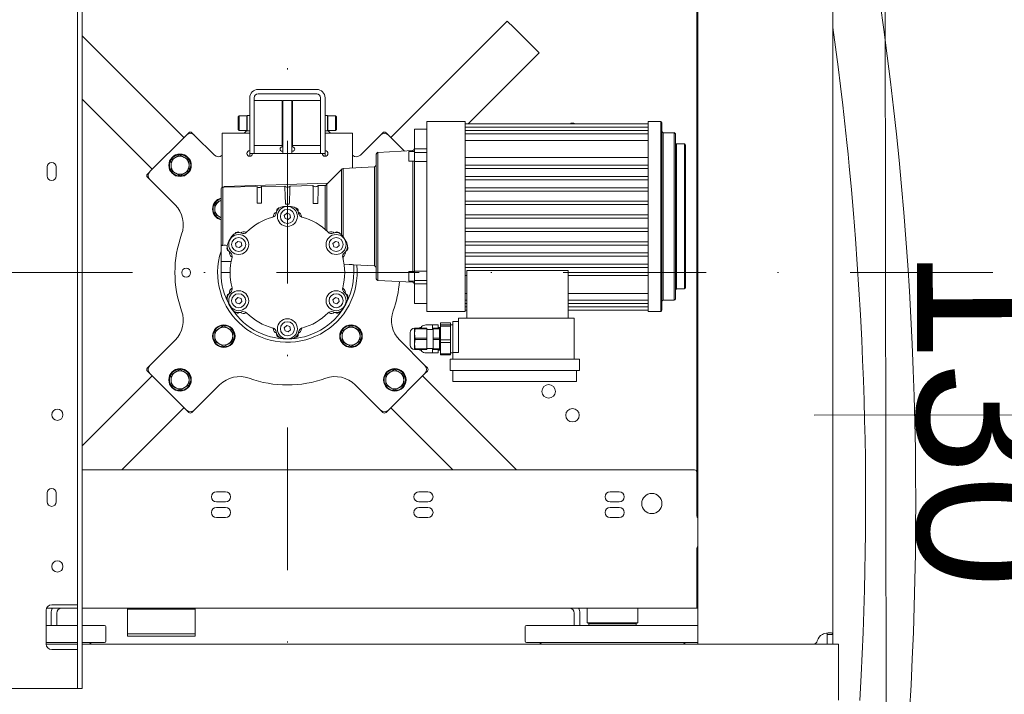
# Model space of a CAD drawing. Header units: centimetres. Extents: x -1436 to 1974, y -887 to 4352.
# Tile 46 of 105: x 501 to 589, y 2611 to 2671. Entities that reach past the tile are written whole.
import ezdxf

# ---------------------------------------------------------------- set-up
doc = ezdxf.new("R2010")
doc.units = ezdxf.units.CM
doc.header["$MEASUREMENT"] = 0
doc.linetypes.add('DASHDOT', pattern=[25.4, 12.7, -6.35, 0, -6.35])
doc.layers.add('00 - nowa technologia myjni_Nr_pióra__246', color=7, linetype='Continuous', lineweight=20, true_color=0x1db3b3)
for name, color, linetype in [('299-A Wymiary Opisy', 7, 'Continuous'), ('420-K Ściany', 7, 'Continuous'), ('Nowe_Znaczniki drzwi Archicada', 7, 'Continuous')]:
    doc.layers.add(name, color=color, linetype=linetype)
for name, color, linetype, lineweight in [('299-A Wymiary Opisy_Nr_pióra__11', 7, 'Continuous', 0), ('Nowe_Drzwi Archicad_Nr_pióra__135', 5, 'Continuous', 20), ('Nowe_Znaczniki drzwi Archicada_Nr_pióra__135', 5, 'Continuous', 20)]:
    doc.layers.add(name, color=color, linetype=linetype, lineweight=lineweight)
doc.styles.add('STYL_AUTOMATYCZNY_1', font='arial.ttf')
doc.dimstyles.new('STYL_AUTOMATYCZNY__1', dxfattribs={"dimtxt": 13, "dimasz": 7.6, "dimexe": 0.18, "dimexo": 0.0625, "dimgap": 0, "dimtad": 1, "dimdec": 0, "dimzin": 0, "dimdsep": 46, "dimtxsty": 'STYL_AUTOMATYCZNY_1', "dimblk": 'ARROWHEAD_2', "dimblk1": 'ARROWHEAD_2', "dimblk2": 'ARROWHEAD_2', "dimcen": 0.09, "dimclrd": 7, "dimclre": 7, "dimclrt": 7, "dimadec": 0, "dimazin": 0, "dimtfac": 1, "dimtdec": 4, "dimtmove": 0, "dimatfit": 3, "dimfxl": 0, "dimtolj": 1, "dimtzin": 0, "dimarcsym": 0})

# ---------------------------------------------------------------- blocks, each defined once
blk = doc.blocks.new('Znacznik Drzwi[2]_1', base_point=(654.844, 2635.741))
at = {"layer": 'Nowe_Znaczniki drzwi Archicada_Nr_pióra__135', "color": 5, "linetype": 'Continuous', "lineweight": 0}
blk.add_line((729.844, 2635.835), (571.844, 2635.637), dxfattribs=at)
blk = doc.blocks.new('Drzwi[2]_1')
at = {"layer": 'Nowe_Znaczniki drzwi Archicada', "color": 5, "lineweight": 20}
blk.add_blockref('Znacznik Drzwi[2]_1', (654.844, 2635.741), dxfattribs=at)
blk = doc.blocks.new('Ściana_4_1', base_point=(621.379, 3006.651))
at = {"layer": 'Nowe_Drzwi Archicad_Nr_pióra__135', "color": 5, "linetype": 'Continuous', "lineweight": 20}
blk.add_blockref('Drzwi[2]_1', (0, 0), dxfattribs=at)
blk = doc.blocks.new('*D80')
at = {"layer": '299-A Wymiary Opisy_Nr_pióra__11', "color": 7, "linetype": 'Continuous', "lineweight": 0}
for p, q in [((62.397, 2870.081), (62.379, 2855.081)), ((621.207, 2869.379), (621.188, 2854.379)), ((65.281, 2867.577), (59.495, 2857.584)), ((618.304, 2856.882), (624.09, 2866.875)), ((62.388, 2862.581), (57.498, 2862.587)), ((621.197, 2861.879), (62.388, 2862.581)), ((626.087, 2861.873), (621.197, 2861.879))]:
    blk.add_line(p, q, dxfattribs=at)
at = {"layer": '299-A Wymiary Opisy_Nr_pióra__11', "color": 7, "lineweight": 0, "insert": (326.923, 2864.848), "char_height": 13, "attachment_point": 7, "rotation": 359.92802, "style": 'STYL_AUTOMATYCZNY_1'}
blk.add_mtext('\\A1;{\\pql;\\fArial|b0|i0|c238|p0;\\W1.000000;559}', dxfattribs=at)
blk = doc.blocks.new('ARROWHEAD_2')
at = {"color": 0, "linetype": 'Continuous', "lineweight": 0}
for p, q in [((-0.378, -0.655), (0.378, 0.655)), ((0, 0), (-1, 0))]:
    blk.add_line(p, q, dxfattribs=at)
blk = doc.blocks.new('*D85')
at = {"layer": '299-A Wymiary Opisy_Nr_pióra__11', "color": 7, "linetype": 'Continuous', "lineweight": 0}
for p, q in [((577.749, 3011.486), (577.755, 3006.596)), ((582.759, 3003.716), (572.751, 3009.477)), ((570.255, 3006.587), (585.255, 3006.605)), ((577.755, 3006.596), (578.139, 2700.644)), ((583.142, 2697.764), (573.135, 2703.525)), ((578.139, 2700.644), (578.302, 2570.645))]:
    blk.add_line(p, q, dxfattribs=at)
at = {"layer": '299-A Wymiary Opisy_Nr_pióra__11', "color": 7, "lineweight": 0, "insert": (580.528, 2868.497), "char_height": 13, "attachment_point": 7, "rotation": 270.07183, "style": 'STYL_AUTOMATYCZNY_1'}
blk.add_mtext('\\A1;{\\pql;\\fArial|b0|i0|c238|p0;\\W1.000000;306}', dxfattribs=at)
blk = doc.blocks.new('*D86')
at = {"layer": '299-A Wymiary Opisy_Nr_pióra__11', "color": 7, "linetype": 'Continuous', "lineweight": 0}
for p, q in [((577.755, 3006.596), (578.139, 2700.644)), ((583.142, 2697.764), (573.135, 2703.525)), ((570.639, 2700.635), (585.639, 2700.654)), ((578.139, 2700.644), (578.302, 2570.645)), ((583.305, 2567.764), (573.298, 2573.525)), ((570.802, 2570.635), (585.802, 2570.654))]:
    blk.add_line(p, q, dxfattribs=at)
at = {"layer": '299-A Wymiary Opisy_Nr_pióra__11', "color": 7, "lineweight": 0, "insert": (580.801, 2650.521), "char_height": 13, "attachment_point": 7, "rotation": 270.07183, "style": 'STYL_AUTOMATYCZNY_1'}
blk.add_mtext('\\A1;{\\pql;\\fArial|b0|i0|c238|p0;\\W1.000000;130}', dxfattribs=at)

msp = doc.modelspace()

# ---------------------------------------------------------------- linework, layer by layer
at = {"layer": '00 - nowa technologia myjni_Nr_pióra__246', "color": 132, "linetype": 'DASHDOT', "lineweight": 20, "true_color": 0x1db3b3}
for p, q in [((525.018, 2711.051), (525.018, 2585.601)), ((587.744, 2648.325), (462.294, 2648.325))]:
    msp.add_line(p, q, dxfattribs=at)
at = {"layer": '00 - nowa technologia myjni_Nr_pióra__246', "color": 132, "linetype": 'Continuous', "lineweight": 20, "true_color": 0x1db3b3}
for p, q in [((506.368, 2613.826), (506.368, 2706.026)), ((506.769, 2613.826), (506.769, 2706.026)), ((561.519, 2615.276), (561.519, 2704.575)), ((573.519, 2703.715), (573.519, 2616.136)), ((561.418, 2657.472), (561.418, 2675.102)), ((534.211, 2660.346), (544.57, 2670.706)), ((544.57, 2670.706), (545.136, 2670.14)), ((545.136, 2670.14), (546.833, 2668.443)), ((515.826, 2660.346), (506.769, 2669.404)), ((546.833, 2668.443), (547.398, 2667.877)), ((541.097, 2661.576), (547.398, 2667.877)), ((521.669, 2659.426), (521.669, 2663.886)), ((522.068, 2663.886), (522.068, 2659.426)), ((522.408, 2664.626), (527.628, 2664.626)), ((522.408, 2664.226), (527.628, 2664.226)), ((527.968, 2663.886), (527.968, 2659.426)), ((528.369, 2659.426), (528.369, 2663.886)), ((512.998, 2657.518), (506.769, 2663.747)), ((522.068, 2663.626), (522.068, 2663.04)), ((522.068, 2663.626), (524.568, 2663.626)), ((522.068, 2663.04), (522.068, 2659.626)), ((524.568, 2663.626), (524.568, 2663.04)), ((524.568, 2663.04), (524.568, 2659.626)), ((524.619, 2663.626), (524.619, 2663.126)), ((524.619, 2663.626), (525.419, 2663.626)), ((524.619, 2658.925), (524.619, 2663.126)), ((525.419, 2663.626), (525.419, 2663.126)), ((525.419, 2658.925), (525.419, 2663.126)), ((525.468, 2660.211), (525.468, 2663.626)), ((527.968, 2663.626), (525.468, 2663.626)), ((520.649, 2662.196), (520.728, 2662.276)), ((520.649, 2661.354), (520.649, 2662.196)), ((520.728, 2661.316), (520.728, 2662.276)), ((521.415, 2662.276), (520.728, 2662.276)), ((521.415, 2661.316), (521.415, 2662.276)), ((521.449, 2662.242), (521.415, 2662.276)), ((521.449, 2661.074), (521.449, 2662.301)), ((521.669, 2662.301), (521.449, 2662.301)), ((528.369, 2662.301), (528.369, 2662.178)), ((528.369, 2662.301), (528.589, 2662.301)), ((528.369, 2662.178), (528.369, 2660.951)), ((528.589, 2662.301), (528.589, 2662.178)), ((528.589, 2662.242), (528.622, 2662.276)), ((528.589, 2662.242), (528.589, 2661.921)), ((528.589, 2662.178), (528.589, 2660.951)), ((528.622, 2662.276), (528.622, 2661.938)), ((528.622, 2662.276), (529.308, 2662.276)), ((529.308, 2662.276), (529.308, 2661.938)), ((529.388, 2662.196), (529.308, 2662.276)), ((529.388, 2662.196), (529.388, 2661.899)), ((520.649, 2661.056), (520.649, 2661.354)), ((520.728, 2660.976), (520.728, 2661.316)), ((521.415, 2660.976), (521.415, 2661.316)), ((528.589, 2661.921), (528.589, 2661.009)), ((528.622, 2661.938), (528.622, 2660.976)), ((529.308, 2661.938), (529.308, 2660.976)), ((529.388, 2661.899), (529.388, 2661.056)), ((537.419, 2644.876), (537.419, 2661.776)), ((540.818, 2661.776), (537.419, 2661.776)), ((540.818, 2661.776), (540.818, 2644.876)), ((557.088, 2661.576), (540.818, 2661.576)), ((557.088, 2661.276), (540.818, 2661.276)), ((557.088, 2644.876), (557.088, 2661.776)), ((558.219, 2661.776), (557.088, 2661.776)), ((558.219, 2644.876), (558.219, 2661.776)), ((558.318, 2661.676), (558.318, 2644.976)), ((512.786, 2657.306), (516.038, 2660.559)), ((516.04, 2660.56), (516.25, 2660.771)), ((516.533, 2660.771), (516.745, 2660.559)), ((516.745, 2660.559), (518.524, 2658.78)), ((519.218, 2660.726), (519.218, 2659.986)), ((519.218, 2660.726), (521.669, 2660.726)), ((520.649, 2661.056), (520.728, 2660.976)), ((521.415, 2660.976), (520.728, 2660.976)), ((521.176, 2660.726), (521.449, 2660.998)), ((521.449, 2661.009), (521.415, 2660.976)), ((521.449, 2660.951), (521.449, 2661.074)), ((521.669, 2660.951), (521.449, 2660.951)), ((528.369, 2660.951), (528.589, 2660.951)), ((528.369, 2660.726), (528.369, 2659.986)), ((528.369, 2660.726), (530.818, 2660.726)), ((528.589, 2661.009), (528.622, 2660.976)), ((528.589, 2660.998), (528.861, 2660.726)), ((528.622, 2660.976), (529.308, 2660.976)), ((529.388, 2661.056), (529.308, 2660.976)), ((530.818, 2659.986), (530.818, 2660.726)), ((531.514, 2658.78), (533.292, 2660.559)), ((533.293, 2660.56), (533.504, 2660.771)), ((533.787, 2660.771), (533.999, 2660.559)), ((533.999, 2660.559), (535.418, 2659.139)), ((536.319, 2659.34), (536.319, 2661.075)), ((537.419, 2661.075), (536.319, 2661.075)), ((557.088, 2660.976), (540.818, 2660.976)), ((557.088, 2660.676), (540.818, 2660.676)), ((558.418, 2660.775), (558.418, 2645.876)), ((559.418, 2660.775), (558.418, 2660.775)), ((559.418, 2660.775), (559.418, 2645.876)), ((559.518, 2660.676), (559.518, 2645.976)), ((519.218, 2655.917), (519.218, 2659.986)), ((521.669, 2658.925), (521.669, 2659.426)), ((522.068, 2659.626), (524.568, 2659.626)), ((522.068, 2658.925), (522.068, 2659.426)), ((524.568, 2659.525), (524.568, 2659.626)), ((525.468, 2659.626), (525.468, 2660.211)), ((525.468, 2659.525), (525.468, 2659.626)), ((527.968, 2659.626), (525.468, 2659.626)), ((527.968, 2659.426), (527.968, 2658.925)), ((528.369, 2659.986), (528.369, 2659.176)), ((528.369, 2659.426), (528.369, 2658.925)), ((530.818, 2659.986), (530.818, 2657.632)), ((557.088, 2660.076), (540.818, 2660.076)), ((559.619, 2659.776), (559.619, 2646.876)), ((560.318, 2659.776), (559.619, 2659.776)), ((560.318, 2646.876), (560.318, 2659.776)), ((560.419, 2659.676), (560.419, 2646.976)), ((515.062, 2658.558), (514.665, 2658.321)), ((515.458, 2658.795), (515.062, 2658.558)), ((515.845, 2658.58), (515.458, 2658.795)), ((515.861, 2658.571), (515.845, 2658.58)), ((516.265, 2658.346), (515.861, 2658.571)), ((521.669, 2658.925), (522.068, 2658.925)), ((521.669, 2658.676), (521.669, 2658.925)), ((521.918, 2658.925), (528.118, 2658.925)), ((528.369, 2658.925), (527.968, 2658.925)), ((528.369, 2658.676), (528.369, 2658.925)), ((532.919, 2658.877), (532.919, 2647.775)), ((536.169, 2659.175), (533.069, 2659.026)), ((533.069, 2659.026), (533.069, 2647.625)), ((535.818, 2658.378), (535.818, 2659.069)), ((536.319, 2659.089), (535.838, 2659.089)), ((536.169, 2659.089), (536.169, 2659.175)), ((536.319, 2659.34), (537.419, 2659.34)), ((536.319, 2659.34), (536.319, 2659.022)), ((536.319, 2659.022), (536.319, 2658.217)), ((536.319, 2659.022), (537.419, 2659.022)), ((540.818, 2658.579), (557.088, 2658.579)), ((503.669, 2657.725), (503.669, 2656.926)), ((504.469, 2657.725), (504.469, 2656.926)), ((514.665, 2658.321), (514.673, 2657.859)), ((514.673, 2657.859), (514.68, 2657.397)), ((516.272, 2657.884), (516.265, 2658.346)), ((516.28, 2657.422), (516.272, 2657.884)), ((532.769, 2657.726), (529.969, 2657.591)), ((532.769, 2648.925), (532.769, 2657.726)), ((535.818, 2658.259), (535.818, 2658.378)), ((536.319, 2658.239), (535.838, 2658.239)), ((536.169, 2648.412), (536.169, 2658.239)), ((536.319, 2648.44), (536.319, 2658.217)), ((536.319, 2658.217), (537.419, 2658.217)), ((540.818, 2657.876), (557.088, 2657.876)), ((512.573, 2657.094), (512.784, 2657.304)), ((512.785, 2656.599), (512.573, 2656.811)), ((514.68, 2657.397), (515.084, 2657.172)), ((515.084, 2657.172), (515.1, 2657.163)), ((515.1, 2657.163), (515.487, 2656.948)), ((515.487, 2656.948), (515.884, 2657.185)), ((515.884, 2657.185), (516.28, 2657.422)), ((529.818, 2657.491), (528.625, 2656.297)), ((529.818, 2651.714), (529.818, 2657.491)), ((529.969, 2657.591), (529.969, 2651.533)), ((557.088, 2657.576), (540.818, 2657.576)), ((540.818, 2656.876), (557.088, 2656.876)), ((561.418, 2645.212), (561.418, 2657.472)), ((515.034, 2654.351), (512.786, 2656.599)), ((519.411, 2655.928), (519.269, 2655.926)), ((519.269, 2655.926), (519.269, 2650.744)), ((519.41, 2655.976), (528.625, 2656.297)), ((519.412, 2655.924), (519.41, 2655.976)), ((522.318, 2655.975), (519.412, 2655.924)), ((524.792, 2656.02), (522.727, 2655.982)), ((525.252, 2656.028), (525.248, 2655.874)), ((527.295, 2656.065), (525.252, 2656.028)), ((528.369, 2656.085), (527.749, 2656.074)), ((528.379, 2656.085), (528.369, 2656.085)), ((528.369, 2652.169), (528.369, 2656.085)), ((528.379, 2653.947), (528.379, 2656.085)), ((528.519, 2656.184), (528.519, 2656.182)), ((528.519, 2656.182), (528.519, 2655.027)), ((557.088, 2656.576), (540.818, 2656.576)), ((519.119, 2650.876), (519.119, 2655.775)), ((528.519, 2655.027), (528.519, 2654.126)), ((540.818, 2655.876), (557.088, 2655.876)), ((557.088, 2655.576), (540.818, 2655.576)), ((518.951, 2654.669), (518.554, 2654.431)), ((518.554, 2654.431), (518.562, 2653.97)), ((519.119, 2654.77), (518.951, 2654.669)), ((522.337, 2654.495), (522.708, 2654.495)), ((524.857, 2654.426), (525.189, 2654.426)), ((527.323, 2654.476), (527.722, 2654.476)), ((540.818, 2654.676), (557.088, 2654.676)), ((557.088, 2654.376), (540.818, 2654.376)), ((518.562, 2653.97), (518.569, 2653.508)), ((518.569, 2653.508), (518.973, 2653.283)), ((518.973, 2653.283), (518.989, 2653.274)), ((518.989, 2653.274), (519.119, 2653.202)), ((523.768, 2653.325), (523.768, 2653.272)), ((524.063, 2653.777), (524.068, 2653.921)), ((524.743, 2653.412), (524.956, 2653.607)), ((524.806, 2653.13), (524.743, 2653.412)), ((524.956, 2653.607), (525.231, 2653.521)), ((525.231, 2653.521), (525.294, 2653.239)), ((525.968, 2653.921), (525.974, 2653.777)), ((526.268, 2653.272), (526.268, 2653.325)), ((528.379, 2652.16), (528.379, 2653.947)), ((528.519, 2654.126), (528.519, 2652.033)), ((540.818, 2653.476), (557.088, 2653.476)), ((525.081, 2653.044), (524.806, 2653.13)), ((525.294, 2653.239), (525.081, 2653.044)), ((557.088, 2653.176), (540.818, 2653.176)), ((520.648, 2651.946), (520.775, 2651.879)), ((521.36, 2651.881), (521.313, 2651.908)), ((528.724, 2651.908), (528.677, 2651.881)), ((529.262, 2651.879), (529.389, 2651.946)), ((540.818, 2652.276), (557.088, 2652.276)), ((557.088, 2651.976), (540.818, 2651.976)), ((519.119, 2649.326), (519.119, 2650.876)), ((519.518, 2650.752), (519.677, 2650.749)), ((520.413, 2650.912), (520.626, 2651.107)), ((520.476, 2650.63), (520.413, 2650.912)), ((520.626, 2651.107), (520.901, 2651.021)), ((520.964, 2650.739), (520.751, 2650.544)), ((520.901, 2651.021), (520.964, 2650.739)), ((529.073, 2650.912), (529.286, 2651.107)), ((529.136, 2650.63), (529.073, 2650.912)), ((529.286, 2651.107), (529.561, 2651.021)), ((529.624, 2650.739), (529.411, 2650.544)), ((529.561, 2651.021), (529.624, 2650.739)), ((540.818, 2651.076), (557.088, 2651.076)), ((557.088, 2650.775), (540.818, 2650.775)), ((519.819, 2650.224), (519.698, 2650.301)), ((520.751, 2650.544), (520.476, 2650.63)), ((529.411, 2650.544), (529.136, 2650.63)), ((530.339, 2650.301), (530.217, 2650.224)), ((540.818, 2650.076), (557.088, 2650.076)), ((557.088, 2649.776), (540.818, 2649.776)), ((519.119, 2648.325), (519.119, 2649.326)), ((519.119, 2649.326), (520.019, 2649.326)), ((520.063, 2649.743), (520.11, 2649.716)), ((529.927, 2649.716), (529.974, 2649.743)), ((529.969, 2649.74), (529.969, 2649.543)), ((530.061, 2649.074), (530.519, 2649.052)), ((530.918, 2649.014), (532.769, 2648.925)), ((530.918, 2649.014), (530.918, 2648.325)), ((540.818, 2649.076), (557.088, 2649.076)), ((519.92, 2648.325), (519.119, 2648.325)), ((535.818, 2648.273), (535.818, 2648.392)), ((535.818, 2647.582), (535.818, 2648.273)), ((536.319, 2648.412), (535.838, 2648.412)), ((536.319, 2648.44), (536.319, 2647.633)), ((537.419, 2648.44), (536.319, 2648.44)), ((537.419, 2648.164), (537.419, 2648.237)), ((537.419, 2647.737), (537.419, 2648.164)), ((557.088, 2648.776), (540.818, 2648.776)), ((540.979, 2648.072), (540.818, 2648.072)), ((549.978, 2648.498), (540.979, 2648.498)), ((540.979, 2648.498), (540.979, 2644.276)), ((549.978, 2648.498), (549.978, 2644.276)), ((557.088, 2648.072), (549.978, 2648.072)), ((533.069, 2647.625), (536.169, 2647.476)), ((536.319, 2647.562), (535.838, 2647.562)), ((536.169, 2647.476), (536.169, 2647.562)), ((536.319, 2647.633), (537.419, 2647.633)), ((536.319, 2647.633), (536.319, 2647.315)), ((536.319, 2645.576), (536.319, 2647.315)), ((536.319, 2647.315), (537.419, 2647.315)), ((519.698, 2646.351), (519.819, 2646.427)), ((520.11, 2646.935), (520.063, 2646.908)), ((529.974, 2646.908), (529.927, 2646.935)), ((530.217, 2646.427), (530.339, 2646.351)), ((540.818, 2646.475), (540.979, 2646.475)), ((549.978, 2646.475), (557.088, 2646.475)), ((559.619, 2646.876), (560.318, 2646.876)), ((520.413, 2645.912), (520.626, 2646.107)), ((520.476, 2645.63), (520.413, 2645.912)), ((520.751, 2645.544), (520.476, 2645.63)), ((520.626, 2646.107), (520.901, 2646.021)), ((520.964, 2645.739), (520.751, 2645.544)), ((520.901, 2646.021), (520.964, 2645.739)), ((529.073, 2645.912), (529.286, 2646.107)), ((529.136, 2645.63), (529.073, 2645.912)), ((529.411, 2645.544), (529.136, 2645.63)), ((529.286, 2646.107), (529.561, 2646.021)), ((529.624, 2645.739), (529.411, 2645.544)), ((529.561, 2646.021), (529.624, 2645.739)), ((536.319, 2645.576), (537.419, 2645.576)), ((540.818, 2645.876), (540.979, 2645.876)), ((540.818, 2645.576), (540.979, 2645.576)), ((549.978, 2645.876), (557.088, 2645.876)), ((549.978, 2645.576), (557.088, 2645.576)), ((558.418, 2645.876), (559.418, 2645.876)), ((520.775, 2644.773), (520.648, 2644.705)), ((521.313, 2644.743), (521.36, 2644.77)), ((528.677, 2644.77), (528.724, 2644.743)), ((529.389, 2644.705), (529.262, 2644.773)), ((537.419, 2644.876), (540.818, 2644.876)), ((540.818, 2645.276), (540.979, 2645.276)), ((540.818, 2644.976), (540.979, 2644.976)), ((549.978, 2645.276), (557.088, 2645.276)), ((549.978, 2644.976), (557.088, 2644.976)), ((557.088, 2644.876), (558.219, 2644.876)), ((561.418, 2645.212), (561.418, 2635.454)), ((537.339, 2643.676), (537.421, 2643.676)), ((537.421, 2643.676), (537.928, 2643.676)), ((537.928, 2643.676), (537.928, 2643.651)), ((538.429, 2643.676), (537.928, 2643.676)), ((537.928, 2643.651), (537.928, 2643.275)), ((538.429, 2643.676), (538.429, 2643.651)), ((538.429, 2643.651), (538.429, 2643.376)), ((538.629, 2643.679), (538.629, 2643.851)), ((538.629, 2643.851), (539.529, 2643.851)), ((538.629, 2643.679), (539.529, 2643.679)), ((538.629, 2643.615), (538.629, 2643.679)), ((539.529, 2643.679), (539.529, 2643.851)), ((539.529, 2643.679), (539.529, 2643.615)), ((539.529, 2643.049), (539.529, 2643.676)), ((539.729, 2643.676), (539.529, 2643.676)), ((539.729, 2643.275), (539.729, 2643.975)), ((539.729, 2643.975), (540.229, 2643.975)), ((540.229, 2644.276), (550.529, 2644.276)), ((540.229, 2644.276), (540.229, 2641.226)), ((550.529, 2644.276), (550.529, 2640.626)), ((518.951, 2643.355), (518.554, 2643.118)), ((518.554, 2643.118), (518.562, 2642.656)), ((519.347, 2643.592), (518.951, 2643.355)), ((519.734, 2643.377), (519.347, 2643.592)), ((519.751, 2643.368), (519.734, 2643.377)), ((520.154, 2643.144), (519.751, 2643.368)), ((520.162, 2642.682), (520.154, 2643.144)), ((523.768, 2643.379), (523.768, 2643.325)), ((524.068, 2642.731), (524.063, 2642.874)), ((524.743, 2643.412), (524.956, 2643.607)), ((524.806, 2643.13), (524.743, 2643.412)), ((525.081, 2643.044), (524.806, 2643.13)), ((524.956, 2643.607), (525.231, 2643.521)), ((525.294, 2643.239), (525.081, 2643.044)), ((525.231, 2643.521), (525.294, 2643.239)), ((525.974, 2642.874), (525.968, 2642.731)), ((526.268, 2643.325), (526.268, 2643.379)), ((530.264, 2643.355), (529.868, 2643.118)), ((529.868, 2643.118), (529.875, 2642.656)), ((530.661, 2643.592), (530.264, 2643.355)), ((531.048, 2643.377), (530.661, 2643.592)), ((531.064, 2643.368), (531.048, 2643.377)), ((531.468, 2643.144), (531.064, 2643.368)), ((531.475, 2642.682), (531.468, 2643.144)), ((535.929, 2642.14), (535.929, 2642.976)), ((536.392, 2643.376), (536.328, 2643.376)), ((536.328, 2643.376), (536.328, 2642.901)), ((536.328, 2642.901), (536.328, 2641.951)), ((536.392, 2643.376), (536.392, 2643.308)), ((537.428, 2643.376), (536.392, 2643.376)), ((537.428, 2643.308), (536.392, 2643.308)), ((536.929, 2643.426), (536.815, 2643.426)), ((536.815, 2643.376), (536.815, 2643.426)), ((536.929, 2643.523), (536.929, 2643.376)), ((537.428, 2643.376), (537.428, 2643.308)), ((537.428, 2642.494), (537.428, 2643.308)), ((537.428, 2643.275), (537.979, 2643.275)), ((537.979, 2643.376), (537.979, 2643.308)), ((538.528, 2643.376), (537.979, 2643.376)), ((537.979, 2642.494), (537.979, 2643.308)), ((538.528, 2643.308), (537.979, 2643.308)), ((538.629, 2643.426), (538.429, 2643.426)), ((538.528, 2643.376), (538.528, 2643.308)), ((538.528, 2642.494), (538.528, 2643.308)), ((538.528, 2643.275), (538.528, 2642.851)), ((538.528, 2642.851), (538.528, 2641.576)), ((538.629, 2643.544), (538.629, 2643.615)), ((538.629, 2642.339), (538.629, 2643.544)), ((538.629, 2643.544), (539.529, 2643.544)), ((539.529, 2643.615), (539.529, 2643.544)), ((539.529, 2643.544), (539.529, 2642.339)), ((539.529, 2641.176), (539.529, 2643.049)), ((539.729, 2643.275), (539.729, 2641.226)), ((512.786, 2640.052), (515.034, 2642.3)), ((518.562, 2642.656), (518.569, 2642.194)), ((518.569, 2642.194), (518.973, 2641.97)), ((518.973, 2641.97), (518.989, 2641.96)), ((518.989, 2641.96), (519.376, 2641.745)), ((519.376, 2641.745), (519.773, 2641.982)), ((519.773, 2641.982), (520.169, 2642.22)), ((520.169, 2642.22), (520.162, 2642.682)), ((529.875, 2642.656), (529.883, 2642.194)), ((529.883, 2642.194), (530.287, 2641.97)), ((530.287, 2641.97), (530.303, 2641.96)), ((530.303, 2641.96), (530.69, 2641.745)), ((530.69, 2641.745), (531.086, 2641.982)), ((531.086, 2641.982), (531.483, 2642.22)), ((531.483, 2642.22), (531.475, 2642.682)), ((535.003, 2642.3), (537.251, 2640.052)), ((535.929, 2641.876), (535.929, 2642.14)), ((536.328, 2641.951), (536.329, 2641.931)), ((536.328, 2641.951), (536.328, 2641.931)), ((536.328, 2641.931), (536.328, 2641.475)), ((537.428, 2642.494), (536.392, 2642.494)), ((536.392, 2642.358), (536.392, 2642.494)), ((537.428, 2642.358), (536.392, 2642.358)), ((537.428, 2642.494), (537.428, 2642.358)), ((537.428, 2642.358), (537.428, 2641.543)), ((537.979, 2642.494), (537.979, 2642.358)), ((538.528, 2642.494), (537.979, 2642.494)), ((537.979, 2642.358), (537.979, 2641.543)), ((538.528, 2642.358), (537.979, 2642.358)), ((538.528, 2642.494), (538.528, 2642.358)), ((538.528, 2642.358), (538.528, 2641.543)), ((538.629, 2642.339), (539.529, 2642.339)), ((538.629, 2642.119), (538.629, 2642.339)), ((538.629, 2641.085), (538.629, 2642.119)), ((538.629, 2642.119), (539.529, 2642.119)), ((539.529, 2642.339), (539.529, 2642.119)), ((539.529, 2641.085), (539.529, 2642.119)), ((536.392, 2641.475), (536.328, 2641.475)), ((536.392, 2641.543), (536.392, 2641.475)), ((537.428, 2641.543), (536.392, 2641.543)), ((537.428, 2641.475), (536.392, 2641.475)), ((536.815, 2641.475), (536.815, 2641.425)), ((536.929, 2641.425), (536.815, 2641.425)), ((536.929, 2641.475), (536.929, 2641.463)), ((536.929, 2641.329), (536.929, 2641.463)), ((537.421, 2641.176), (537.339, 2641.176)), ((537.421, 2641.176), (537.928, 2641.176)), ((537.428, 2641.576), (537.979, 2641.576)), ((537.428, 2641.543), (537.428, 2641.475)), ((537.928, 2641.576), (537.928, 2641.201)), ((537.928, 2641.201), (537.928, 2641.176)), ((538.429, 2641.176), (537.928, 2641.176)), ((537.979, 2641.543), (537.979, 2641.475)), ((538.528, 2641.543), (537.979, 2641.543)), ((538.528, 2641.475), (537.979, 2641.475)), ((538.429, 2641.475), (538.429, 2641.201)), ((538.629, 2641.425), (538.429, 2641.425)), ((538.429, 2641.201), (538.429, 2641.176)), ((538.528, 2641.543), (538.528, 2641.475)), ((538.629, 2641.085), (539.529, 2641.085)), ((538.629, 2641.001), (538.629, 2641.085)), ((539.729, 2641.176), (539.529, 2641.176)), ((539.729, 2641.176), (539.529, 2641.176)), ((539.529, 2641.085), (539.529, 2641.001)), ((539.729, 2641.226), (539.729, 2640.626)), ((539.729, 2641.226), (540.229, 2641.226)), ((538.629, 2641.001), (539.529, 2641.001)), ((539.478, 2640.626), (539.729, 2640.626)), ((539.478, 2639.626), (539.478, 2640.626)), ((539.729, 2640.626), (539.817, 2640.626)), ((539.817, 2640.626), (540.479, 2640.626)), ((549.978, 2640.626), (540.479, 2640.626)), ((549.978, 2640.626), (550.979, 2640.626)), ((550.979, 2640.626), (550.979, 2639.626)), ((512.573, 2639.84), (512.784, 2640.051)), ((512.785, 2639.345), (512.573, 2639.557)), ((516.038, 2636.093), (512.786, 2639.345)), ((515.062, 2639.466), (514.665, 2639.229)), ((515.458, 2639.703), (515.062, 2639.466)), ((515.845, 2639.488), (515.458, 2639.703)), ((515.861, 2639.479), (515.845, 2639.488)), ((516.265, 2639.254), (515.861, 2639.479)), ((534.153, 2639.466), (533.757, 2639.229)), ((537.251, 2639.345), (533.999, 2636.093)), ((534.55, 2639.703), (534.153, 2639.466)), ((534.937, 2639.488), (534.55, 2639.703)), ((534.953, 2639.479), (534.937, 2639.488)), ((535.357, 2639.254), (534.953, 2639.479)), ((537.251, 2640.052), (537.464, 2639.84)), ((537.464, 2639.557), (537.251, 2639.345)), ((540.479, 2639.626), (539.478, 2639.626)), ((539.729, 2638.626), (539.729, 2639.626)), ((549.978, 2639.626), (540.479, 2639.626)), ((550.979, 2639.626), (549.978, 2639.626)), ((550.728, 2639.626), (550.728, 2638.626)), ((512.998, 2639.133), (506.769, 2632.904)), ((514.665, 2639.229), (514.673, 2638.767)), ((514.673, 2638.767), (514.68, 2638.305)), ((516.272, 2638.792), (516.265, 2639.254)), ((516.28, 2638.331), (516.272, 2638.792)), ((533.757, 2639.229), (533.765, 2638.767)), ((533.765, 2638.767), (533.772, 2638.305)), ((535.364, 2638.792), (535.357, 2639.254)), ((535.372, 2638.331), (535.364, 2638.792)), ((537.039, 2639.133), (545.397, 2630.775)), ((540.728, 2638.626), (539.729, 2638.626)), ((549.729, 2638.626), (540.728, 2638.626)), ((550.728, 2638.626), (549.729, 2638.626)), ((514.68, 2638.305), (515.084, 2638.081)), ((515.084, 2638.081), (515.1, 2638.071)), ((515.1, 2638.071), (515.487, 2637.856)), ((515.487, 2637.856), (515.884, 2638.094)), ((515.884, 2638.094), (516.28, 2638.331)), ((518.993, 2638.341), (516.745, 2636.093)), ((533.292, 2636.093), (531.044, 2638.341)), ((533.772, 2638.305), (534.176, 2638.081)), ((534.176, 2638.081), (534.192, 2638.071)), ((534.192, 2638.071), (534.579, 2637.856)), ((534.579, 2637.856), (534.975, 2638.094)), ((534.975, 2638.094), (535.372, 2638.331)), ((515.826, 2636.305), (510.297, 2630.775)), ((516.25, 2635.88), (516.038, 2636.093)), ((516.745, 2636.093), (516.533, 2635.88)), ((533.504, 2635.88), (533.292, 2636.093)), ((533.999, 2636.093), (533.787, 2635.88)), ((534.211, 2636.305), (539.74, 2630.775)), ((561.418, 2635.454), (561.418, 2631.829)), ((561.418, 2626.675), (561.418, 2631.829)), ((506.769, 2630.775), (561.219, 2630.775)), ((561.418, 2630.576), (561.418, 2626.676)), ((519.518, 2628.826), (518.719, 2628.826)), ((537.518, 2628.826), (536.718, 2628.826)), ((554.518, 2628.826), (553.719, 2628.826)), ((503.669, 2628.726), (503.669, 2627.926)), ((504.469, 2628.726), (504.469, 2627.926)), ((519.518, 2627.926), (518.719, 2627.926)), ((537.518, 2627.926), (536.718, 2627.926)), ((554.518, 2627.926), (553.719, 2627.926)), ((519.518, 2627.426), (518.719, 2627.426)), ((537.518, 2627.426), (536.718, 2627.426)), ((554.518, 2627.426), (553.719, 2627.426)), ((519.518, 2626.526), (518.719, 2626.526)), ((537.518, 2626.526), (536.718, 2626.526)), ((554.518, 2626.526), (553.719, 2626.526)), ((561.418, 2622.176), (561.418, 2623.776)), ((561.418, 2623.776), (561.418, 2619.416)), ((561.418, 2622.176), (561.418, 2621.976)), ((561.418, 2620.976), (561.418, 2621.976)), ((561.519, 2621.976), (561.418, 2621.976)), ((561.418, 2620.976), (561.418, 2619.176)), ((561.418, 2618.476), (561.418, 2619.416)), ((561.418, 2619.176), (561.418, 2618.975)), ((503.568, 2618.275), (503.568, 2615.276)), ((506.368, 2618.476), (503.61, 2618.476)), ((505.968, 2618.776), (504.068, 2618.776)), ((506.368, 2618.776), (505.968, 2618.776)), ((561.418, 2618.476), (506.769, 2618.476)), ((509.319, 2618.476), (507.218, 2618.476)), ((510.818, 2618.376), (510.818, 2618.476)), ((510.818, 2618.376), (516.819, 2618.376)), ((510.818, 2618.376), (510.818, 2617.985)), ((516.819, 2618.376), (516.819, 2618.476)), ((516.819, 2618.376), (516.819, 2617.985)), ((545.719, 2618.476), (547.818, 2618.476)), ((553.936, 2618.476), (551.669, 2618.476)), ((551.669, 2618.476), (551.669, 2617.176)), ((556.169, 2618.476), (553.936, 2618.476)), ((556.169, 2618.476), (556.169, 2617.176)), ((561.518, 2618.975), (561.418, 2618.975)), ((561.519, 2618.975), (561.418, 2618.975)), ((561.518, 2618.476), (561.418, 2618.476)), ((561.519, 2618.476), (561.418, 2618.476)), ((504.019, 2616.926), (504.019, 2618.036)), ((504.518, 2618.036), (504.518, 2616.926)), ((510.818, 2616.366), (510.818, 2617.985)), ((516.819, 2616.366), (516.819, 2617.985)), ((550.519, 2618.036), (550.519, 2616.926)), ((551.019, 2616.926), (551.019, 2618.036)), ((504.786, 2616.926), (503.568, 2616.926)), ((506.368, 2616.926), (504.786, 2616.926)), ((508.768, 2616.926), (506.769, 2616.926)), ((508.868, 2616.826), (508.868, 2615.526)), ((546.169, 2616.826), (546.169, 2615.526)), ((557.586, 2616.926), (546.268, 2616.926)), ((553.936, 2617.176), (551.669, 2617.176)), ((551.718, 2617.126), (551.669, 2617.176)), ((553.936, 2617.126), (551.718, 2617.126)), ((551.839, 2617.126), (551.819, 2617.106)), ((551.819, 2617.106), (552.912, 2617.106)), ((551.819, 2616.945), (551.819, 2617.106)), ((551.819, 2616.945), (552.912, 2616.945)), ((551.839, 2616.926), (551.819, 2616.945)), ((551.839, 2617.126), (552.921, 2617.126)), ((552.912, 2617.106), (556.019, 2617.106)), ((552.912, 2616.945), (556.019, 2616.945)), ((552.921, 2617.126), (555.999, 2617.126)), ((556.169, 2617.176), (553.936, 2617.176)), ((556.118, 2617.126), (553.936, 2617.126)), ((555.999, 2617.126), (556.019, 2617.106)), ((555.999, 2616.926), (556.019, 2616.945)), ((556.019, 2616.945), (556.019, 2617.106)), ((556.118, 2617.126), (556.169, 2617.176)), ((561.519, 2616.926), (557.586, 2616.926)), ((510.818, 2616.176), (510.818, 2616.366)), ((510.818, 2616.176), (510.818, 2615.976)), ((511.019, 2616.176), (510.818, 2616.176)), ((511.019, 2615.976), (510.818, 2615.976)), ((511.019, 2616.176), (516.619, 2616.176)), ((516.619, 2615.976), (511.019, 2615.976)), ((516.819, 2616.176), (516.619, 2616.176)), ((516.819, 2615.976), (516.619, 2615.976)), ((516.819, 2616.176), (516.819, 2616.366)), ((516.819, 2616.176), (516.819, 2615.976)), ((573.019, 2616.136), (573.019, 2615.561)), ((573.019, 2616.136), (573.519, 2616.136)), ((573.519, 2616.136), (573.519, 2615.561)), ((504.786, 2615.426), (503.568, 2615.426)), ((503.568, 2615.276), (506.368, 2615.276)), ((505.968, 2614.776), (504.068, 2614.776)), ((506.368, 2615.426), (504.786, 2615.426)), ((506.368, 2614.776), (505.968, 2614.776)), ((508.768, 2615.426), (506.769, 2615.426)), ((506.769, 2615.276), (574.019, 2615.276)), ((557.586, 2615.426), (546.268, 2615.426)), ((561.519, 2615.426), (557.586, 2615.426)), ((573.019, 2615.276), (573.019, 2615.561)), ((573.519, 2615.276), (573.519, 2615.561)), ((574.019, 2615.276), (574.019, 2614.276)), ((574.019, 2614.276), (574.019, 2610.276)), ((506.368, 2613.826), (506.368, 2611.326)), ((506.769, 2613.826), (506.769, 2611.326)), ((505.968, 2611.326), (497.23, 2611.326)), ((505.968, 2611.326), (506.368, 2611.326)), ((506.769, 2611.326), (506.368, 2611.326))]:
    msp.add_line(p, q, dxfattribs=at)
for points in [[(575.919, 2610.259), (576.039, 2612.495), (576.13, 2614.398), (576.209, 2616.302), (576.277, 2618.205), (576.331, 2620.11), (576.369, 2621.784), (576.397, 2623.458), (576.416, 2625.132), (576.426, 2626.807), (576.427, 2628.481), (576.419, 2630.156), (576.402, 2631.831), (576.376, 2633.505), (576.34, 2635.179), (576.291, 2636.964), (576.231, 2638.749), (576.16, 2640.533), (576.079, 2642.318), (575.963, 2644.57), (575.832, 2646.822), (575.685, 2649.073), (575.523, 2651.323), (575.346, 2653.571), (575.165, 2655.684), (574.97, 2657.797), (574.866, 2658.852), (574.759, 2659.907), (574.581, 2661.572), (574.394, 2663.236), (574.197, 2664.899), (573.981, 2666.644), (573.755, 2668.387), (573.52, 2670.129)], [(522.337, 2654.495), (522.32, 2655.762), (522.318, 2655.975)], [(522.727, 2655.982), (522.721, 2655.427), (522.708, 2654.495)], [(527.323, 2654.476), (527.298, 2655.861), (527.295, 2656.065)], [(527.749, 2656.074), (527.745, 2655.792), (527.722, 2654.476)], [(528.519, 2656.184), (528.503, 2656.153), (528.481, 2656.126), (528.458, 2656.108), (528.436, 2656.096), (528.41, 2656.088)], [(519.184, 2650.761), (519.158, 2650.78), (519.138, 2650.804), (519.125, 2650.833), (519.119, 2650.876)], [(536.328, 2642.901), (536.331, 2642.982), (536.339, 2643.065), (536.359, 2643.181), (536.392, 2643.308)], [(536.392, 2642.494), (536.359, 2642.62), (536.339, 2642.736), (536.331, 2642.819), (536.328, 2642.901)], [(536.392, 2642.358), (536.359, 2642.231), (536.339, 2642.115), (536.331, 2642.032), (536.328, 2641.951)], [(536.329, 2641.931), (536.336, 2641.81), (536.357, 2641.683), (536.392, 2641.543)], [(573.243, 2616.276), (573.176, 2616.273), (573.104, 2616.268), (572.952, 2616.245), (572.793, 2616.208), (572.685, 2616.175), (572.578, 2616.136)], [(573.019, 2616.136), (573.014, 2616.184), (573, 2616.222), (572.977, 2616.25)], [(573.519, 2616.136), (573.516, 2616.16), (573.51, 2616.181), (573.5, 2616.2), (573.485, 2616.217), (573.466, 2616.232), (573.442, 2616.245), (573.383, 2616.263), (573.318, 2616.273), (573.243, 2616.276)]]:
    msp.add_lwpolyline(points, dxfattribs=at)
for centre, radius in [((515.473, 2657.871), 1), ((515.473, 2657.871), 0.95), ((515.473, 2657.871), 0.8), ((525.018, 2653.325), 0.89), ((525.018, 2653.325), 0.625), ((520.688, 2650.825), 0.89), ((529.349, 2650.825), 0.89), ((520.688, 2650.825), 0.625), ((529.349, 2650.825), 0.625), ((516.019, 2648.325), 0.4), ((520.688, 2645.825), 0.89), ((520.688, 2645.825), 0.625), ((529.349, 2645.825), 0.89), ((529.349, 2645.825), 0.625), ((519.362, 2642.669), 1), ((525.018, 2643.325), 0.89), ((525.018, 2643.325), 0.625), ((530.675, 2642.669), 1), ((519.362, 2642.669), 0.95), ((519.362, 2642.669), 0.8), ((530.675, 2642.669), 0.95), ((530.675, 2642.669), 0.8), ((515.473, 2638.78), 1), ((515.473, 2638.78), 0.95), ((515.473, 2638.78), 0.8), ((534.565, 2638.78), 1), ((534.565, 2638.78), 0.95), ((534.565, 2638.78), 0.8), ((548.247, 2637.754), 0.6), ((504.568, 2635.676), 0.5), ((550.368, 2635.633), 0.6), ((557.419, 2627.776), 0.9), ((504.568, 2622.176), 0.5)]:
    msp.add_circle(centre, radius, dxfattribs=at)
for centre, radius, start, end in [((267.926, 2627.876), 312.957, 345.01419, 12.45468), ((522.408, 2663.886), 0.74, 90, 180), ((522.408, 2663.886), 0.34, 90, 180), ((527.628, 2663.886), 0.74, 0, 90), ((527.628, 2663.886), 0.34, 0, 90), ((550.368, 2661.018), 0.6, 68.29221, 111.70779), ((558.136, 2661.593), 0.2, 24.28823, 65.71176), ((516.392, 2660.205), 0.5, 45, 135), ((516.392, 2660.63), 0.2, 45, 135), ((533.645, 2660.205), 0.5, 45, 135), ((533.645, 2660.63), 0.2, 45, 135), ((558.501, 2660.958), 0.2, 204.28824, 245.71177), ((559.336, 2660.594), 0.2, 24.28823, 65.71176), ((524.568, 2659.326), 0.2, 90, 284.47635), ((525.468, 2659.326), 0.2, 255.52133, 90), ((559.701, 2659.958), 0.2, 204.32376, 245.67624), ((560.236, 2659.593), 0.2, 24.28823, 65.71176), ((518.877, 2659.134), 0.5, 225, 313.06544), ((521.669, 2658.925), 0.25, 90, 0), ((528.369, 2658.925), 0.25, 180, 90), ((531.16, 2659.134), 0.5, 226.93308, 315), ((533.192, 2658.753), 0.3, 114.29543, 155.70458), ((535.838, 2659.069), 0.02, 89.96482, 179.89406), ((536.045, 2659.448), 0.3, 294.29536, 335.70464), ((504.068, 2657.725), 0.4, 0, 180), ((532.645, 2658), 0.3, 294.29536, 335.70464), ((535.838, 2658.259), 0.02, 180.0107, 270.0352), ((504.068, 2656.926), 0.4, 180, 0), ((512.715, 2656.952), 0.2, 135, 225), ((513.139, 2656.952), 0.5, 135, 225), ((530.052, 2657.303), 0.3, 106.20045, 141.17969), ((519.269, 2655.775), 0.15, 90.00306, 179.99694), ((522.516, 2656.181), 0.286, 225.97491, 250.49908), ((522.516, 2656.172), 0.278, 249.93317, 270.44811), ((522.517, 2656.193), 0.298, 270.26801, 296.01558), ((522.524, 2656.178), 0.283, 296.10368, 316.11575), ((525.018, 2656.208), 0.294, 219.80716, 240.018), ((605.708, 2658.459), 80.953, 181.72715, 182.01754), ((525.015, 2656.2), 0.286, 239.73091, 270.61701), ((525.018, 2656.219), 0.304, 270.12082, 282.60594), ((525.021, 2656.206), 0.292, 282.52286, 322.3142), ((527.516, 2656.257), 0.292, 221.00736, 241.36284), ((527.516, 2656.257), 0.292, 241.22103, 270.48293), ((527.517, 2656.273), 0.309, 270.33641, 298.08304), ((527.526, 2656.252), 0.286, 298.33538, 321.33), ((528.379, 2656.232), 0.147, 269.9802, 282.0436), ((521.875, 2662.497), 9.165, 316.45967, 317.43249), ((597.858, 2658.147), 73.097, 181.98893, 182.43713), ((572.596, 2657.057), 47.811, 182.42067, 183.15556), ((465.356, 2657.53), 59.914, 357.26334, 358.01458), ((435.299, 2658.63), 89.991, 357.97818, 358.24491), ((513.266, 2652.583), 2.5, 340.08738, 45), ((519.362, 2653.982), 1, 104.07233, 255.92711), ((519.362, 2653.982), 0.95, 104.82951, 255.1699), ((519.362, 2653.982), 0.8, 107.69401, 240.91676), ((524.711, 2653.516), 0.698, 93.38975, 173.32127), ((525.018, 2648.325), 5.898, 86.61025, 93.38975), ((482.878, 2656.712), 42.372, 356.90744, 357.23824), ((525.326, 2653.516), 0.698, 6.67873, 86.61025), ((519.362, 2653.982), 0.8, 240.91676, 252.30533), ((523.618, 2653.644), 0.402, 284.74665, 353.32127), ((524.168, 2653.325), 0.4, 108.97593, 180.00216), ((524.342, 2653.797), 0.3, 114.29519, 155.70481), ((525.018, 2648.324), 5.802, 97.10598, 97.925), ((525.018, 2648.324), 5.802, 82.075, 82.89402), ((525.695, 2653.797), 0.3, 24.29518, 65.70482), ((525.869, 2653.325), 0.4, 0, 71.022), ((526.418, 2653.644), 0.402, 186.67873, 255.25335), ((525.018, 2648.325), 5.098, 104.74665, 135.25335), ((525.018, 2648.325), 5.098, 44.74665, 75.25335), ((525.018, 2648.325), 10, 160.08738, 199.91262), ((525.018, 2648.325), 5.898, 146.61025, 153.38976), ((520.677, 2651.187), 0.698, 66.67873, 146.61025), ((525.02, 2648.325), 5.802, 142.075, 142.89402), ((520.618, 2651.647), 0.3, 84.29518, 125.70482), ((521.113, 2651.562), 0.4, 60, 131.022), ((521.112, 2652.198), 0.402, 246.67873, 315.25334), ((528.925, 2652.198), 0.402, 224.74666, 293.32127), ((528.924, 2651.562), 0.4, 48.978, 120), ((529.36, 2651.187), 0.698, 33.38975, 113.32127), ((529.419, 2651.647), 0.3, 54.29518, 95.70482), ((525.017, 2648.325), 5.802, 37.10598, 37.925), ((525.018, 2648.325), 5.898, 26.61024, 33.38975), ((519.252, 2650.886), 0.143, 241.52004, 276.50192), ((519.47, 2648.173), 2.58, 88.91607, 94.47303), ((520.369, 2650.655), 0.698, 153.38976, 233.32127), ((529.668, 2650.655), 0.698, 306.67873, 26.61024), ((525.018, 2648.325), 6.2, 162.10366, 6.25913), ((519.942, 2650.475), 0.3, 174.29518, 215.70482), ((525.02, 2648.325), 5.802, 157.10598, 157.925), ((520.263, 2650.089), 0.4, 168.97593, 240.00216), ((519.712, 2649.773), 0.402, 344.74666, 53.32127), ((530.325, 2649.773), 0.402, 126.67873, 195.25334), ((529.774, 2650.089), 0.4, 300, 11.022), ((530.095, 2650.475), 0.3, 324.29519, 5.70481), ((525.017, 2648.325), 5.802, 22.075, 22.89402), ((525.018, 2648.325), 5.098, 164.74665, 195.25334), ((525.018, 2648.325), 5.098, 344.74666, 15.25335), ((530.304, 2644.648), 4.41, 86.36728, 87.21136), ((530.314, 2644.802), 4.255, 83.89748, 86.37693), ((530.299, 2644.634), 4.424, 81.95413, 83.93367), ((532.645, 2648.651), 0.3, 24.29536, 65.70464), ((525.018, 2648.325), 5.9, 179.99965, 0.00035), ((535.838, 2648.392), 0.02, 89.96481, 179.9893), ((533.192, 2647.898), 0.3, 204.29536, 245.70464), ((525.018, 2648.325), 10, 340.08738, 355.45382), ((535.838, 2647.582), 0.02, 180.10594, 270.03518), ((536.045, 2647.203), 0.3, 24.29536, 65.70464), ((519.942, 2646.176), 0.3, 144.29518, 185.70482), ((520.369, 2645.996), 0.698, 126.67873, 206.61025), ((520.263, 2646.562), 0.4, 120, 191.022), ((519.712, 2646.879), 0.402, 306.67873, 15.25335), ((530.325, 2646.879), 0.402, 164.74665, 233.32127), ((529.774, 2646.562), 0.4, 348.978, 60), ((529.668, 2645.996), 0.698, 333.38975, 53.32127), ((530.095, 2646.176), 0.3, 354.29519, 35.70481), ((559.701, 2646.693), 0.2, 114.28824, 155.71177), ((560.236, 2647.058), 0.2, 294.32376, 335.67624), ((525.02, 2648.327), 5.802, 202.075, 202.89402), ((525.018, 2648.325), 5.898, 206.61025, 213.38976), ((525.018, 2648.325), 5.898, 326.61024, 333.38975), ((525.017, 2648.327), 5.802, 337.10598, 337.925), ((558.501, 2645.693), 0.2, 114.28824, 155.71177), ((559.336, 2646.058), 0.2, 294.28823, 335.71176), ((513.266, 2644.068), 2.5, 315, 19.91261), ((520.677, 2645.464), 0.698, 213.38976, 293.32127), ((525.02, 2648.327), 5.802, 217.10598, 217.925), ((520.618, 2645.004), 0.3, 234.29519, 275.70482), ((521.113, 2645.089), 0.4, 228.978, 300), ((521.112, 2644.454), 0.402, 44.74665, 113.32127), ((525.018, 2648.325), 5.098, 224.74665, 255.25335), ((525.018, 2648.325), 5.098, 284.74665, 315.25335), ((528.925, 2644.454), 0.402, 66.67873, 135.25335), ((528.924, 2645.089), 0.4, 240, 311.022), ((529.36, 2645.464), 0.698, 246.67873, 326.61024), ((529.419, 2645.004), 0.3, 264.29518, 305.70482), ((525.017, 2648.327), 5.802, 322.075, 322.89402), ((536.771, 2644.068), 2.5, 160.08739, 225), ((525.018, 2648.325), 10, 340.06063, 340.3125), ((558.136, 2645.058), 0.2, 294.28823, 335.71176), ((537.421, 2642.83), 0.85, 95.50826, 125.37877), ((523.618, 2643.007), 0.402, 6.67873, 75.25335), ((524.169, 2643.325), 0.4, 180, 251.022), ((524.711, 2643.135), 0.698, 186.67873, 266.61025), ((525.326, 2643.135), 0.698, 273.38975, 353.32127), ((525.869, 2643.325), 0.4, 288.978, 0), ((526.418, 2643.007), 0.402, 104.74665, 173.32127), ((536.328, 2642.976), 0.4, 90, 180), ((537.421, 2642.83), 0.85, 135.47144, 140.02565), ((538.578, 2643.275), 0.05, 0, 180), ((524.342, 2642.854), 0.3, 204.29518, 245.70482), ((525.018, 2648.328), 5.802, 262.07501, 262.89401), ((525.018, 2648.325), 5.898, 266.61025, 273.38975), ((525.018, 2648.328), 5.802, 277.10599, 277.92499), ((525.695, 2642.854), 0.3, 294.29518, 335.70481), ((536.328, 2641.876), 0.4, 180, 270), ((537.421, 2642.022), 0.85, 219.97384, 224.52855), ((537.421, 2642.022), 0.85, 234.62124, 264.49174), ((538.578, 2641.576), 0.05, 180, 0), ((512.715, 2639.699), 0.2, 135, 225), ((513.139, 2639.699), 0.5, 135, 225), ((536.898, 2639.699), 0.5, 315, 45), ((537.322, 2639.699), 0.2, 315, 45), ((520.761, 2636.573), 2.5, 70.08738, 135), ((525.018, 2648.325), 10, 250.06924, 250.08733), ((525.018, 2648.325), 10, 250.08738, 289.91262), ((529.276, 2636.573), 2.5, 45, 109.91262), ((525.018, 2648.325), 10, 289.91259, 289.93927), ((516.392, 2636.446), 0.5, 225, 315), ((516.392, 2636.022), 0.2, 225, 315), ((533.645, 2636.446), 0.5, 225, 315), ((533.645, 2636.022), 0.2, 225, 315), ((561.219, 2630.576), 0.2, 0, 90), ((504.068, 2628.726), 0.4, 0, 180), ((518.719, 2628.376), 0.45, 90, 270), ((519.518, 2628.376), 0.45, 270, 90), ((536.718, 2628.376), 0.45, 90, 270), ((537.518, 2628.376), 0.45, 270, 90), ((553.719, 2628.376), 0.45, 90, 270), ((554.518, 2628.376), 0.45, 270, 90), ((504.068, 2627.926), 0.4, 180, 0), ((518.719, 2626.976), 0.45, 90, 270), ((519.518, 2626.976), 0.45, 270, 90), ((536.718, 2626.976), 0.45, 90, 270), ((537.518, 2626.976), 0.45, 270, 90), ((553.719, 2626.976), 0.45, 90, 270), ((554.518, 2626.976), 0.45, 270, 90), ((561.619, 2626.676), 0.2, 180, 239.99777), ((561.619, 2623.776), 0.2, 120.00223, 180), ((504.068, 2618.275), 0.5, 90, 180), ((504.959, 2618.036), 0.94, 152.08911, 180), ((504.959, 2618.036), 0.44, 90, 180), ((507.218, 2618.676), 0.2, 269.20351, 270), ((509.319, 2618.676), 0.2, 270, 270.79653), ((545.719, 2618.676), 0.2, 269.2035, 270), ((547.818, 2618.676), 0.2, 270, 270.7965), ((550.078, 2618.036), 0.44, 0, 90), ((550.078, 2618.036), 0.94, 0, 27.91089), ((508.768, 2616.826), 0.1, 0, 90), ((546.268, 2616.826), 0.1, 90, 180), ((573.089, 2615.276), 1, 120.69773, 163.39845), ((504.068, 2615.276), 0.5, 180, 270), ((507.796, 2614.926), 0.5, 90.0008, 135.57087), ((508.768, 2615.526), 0.1, 270, 0), ((546.268, 2615.526), 0.1, 180, 270), ((547.241, 2614.926), 0.5, 44.42913, 89.9992), ((560.596, 2614.926), 0.5, 90.0008, 135.57087), ((571.747, 2615.676), 0.4, 270, 343.39845)]:
    msp.add_arc(centre, radius, start, end, dxfattribs=at)

# ---------------------------------------------------------------- block references
at = {"layer": '420-K Ściany', "color": 7, "lineweight": 20}
msp.add_blockref('Ściana_4_1', (621.379, 3006.651), dxfattribs=at)

# ---------------------------------------------------------------- dimensions: what is measured, and where the dimension line sits
at = {"layer": '299-A Wymiary Opisy', "color": 7, "linetype": 'Continuous', "lineweight": 0}
for base, p1, p2, angle, picture, middle, turn in [((578.139, 2700.644), (621.379, 3006.651), (621.763, 2700.699), 270.07183, '*D85', (587.047, 2853.665), 270.07183), ((62.388, 2862.581), (621.379, 3006.651), (60.718, 1533.251), 179.92802, '*D80', (341.771, 2871.33), 359.92802), ((578.302, 2570.645), (621.763, 2700.699), (621.926, 2570.699), 270.07183, '*D86', (587.32, 2635.689), 270.07183)]:
    dim = msp.add_linear_dim(base=base, p1=p1, p2=p2, angle=angle, dimstyle='STYL_AUTOMATYCZNY__1', dxfattribs=at)
    dim.commit()
    dim.dimension.update_dxf_attribs({"geometry": picture, "text_midpoint": middle, "dimtype": 160, "text_rotation": turn})

doc.saveas('drawing.dxf')
